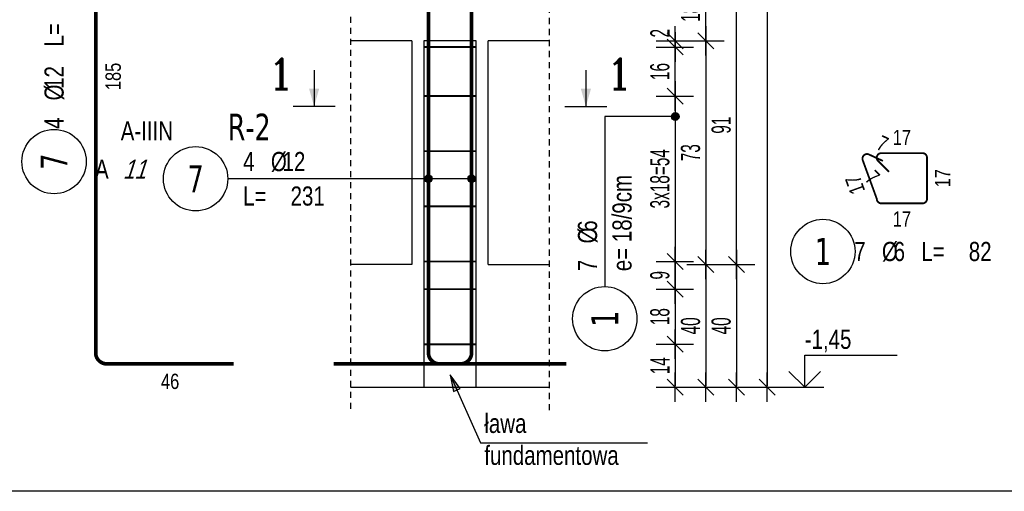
# Model space of a CAD drawing. Header units: millimetres. Extents: x 11988 to 14650, y -1596 to 604.
# Tile 4 of 38: x 12320 to 12641, y -982 to -828. Entities that reach past the tile are written whole.
import ezdxf
from ezdxf.enums import TextEntityAlignment as Align

# ---------------------------------------------------------------- set-up
doc = ezdxf.new("R2010")
doc.units = ezdxf.units.MM
doc.header["$LTSCALE"] = 10
doc.linetypes.add('MP', pattern=[0.36, 0.2, -0.16])
for name, color, linetype in [('BA_txg', 3, 'Continuous'), ('BA_wic', 1, 'Continuous'), ('BA_wis', 2, 'Continuous'), ('BA_wym', 1, 'Continuous'), ('BZ_kot', 7, 'Continuous'), ('BZ_odn', 1, 'Continuous'), ('BZ_opi1', 7, 'Continuous'), ('BZ_opi2', 4, 'Continuous'), ('BZ_opi3', 30, 'Continuous'), ('BZ_opi4', 53, 'Continuous'), ('BZ_P_roz', 11, 'Continuous'), ('BZ_P_wid', 3, 'Continuous'), ('BZ_P_wyc', 134, 'Continuous'), ('BZ_txs', 2, 'Continuous'), ('BZ_wym', 1, 'Continuous')]:
    doc.layers.add(name, color=color, linetype=linetype)
for name, color, linetype, plot in [('BZ_obroz', 137, 'Continuous', False), ('BZ_obw', 230, 'Continuous', False), ('BZ_pom', 6, 'Continuous', False)]:
    doc.layers.add(name, color=color, linetype=linetype, plot=plot)
doc.styles.add('BIKTBG', font='tahoma.ttf', dxfattribs={"width": 0.85})
doc.styles.add('BIKTC', font='bikromsw.shx', dxfattribs={"width": 0.85})
doc.styles.add('BIKTS', font='bikromsw.shx', dxfattribs={"width": 0.8})
doc.styles.add('BIKWYM', font='bikromsw.shx', dxfattribs={"width": 0.6})
doc.styles.add('ROMANC', font='ROMANC.SHX')
doc.dimstyles.new('BA_KR_25_cm', dxfattribs={"dimscale": 0.25, "dimtxt": 25, "dimasz": 1.666667, "dimexe": 24, "dimexo": 0, "dimgap": 0, "dimtad": 0, "dimdec": 1, "dimrnd": 0.5, "dimzin": 9, "dimdsep": 46, "dimtxsty": 'BIKWYM', "dimblk": 'WYM-KR', "dimcen": 0, "dimdle": 20, "dimclrd": 256, "dimclre": 256, "dimclrt": 2, "dimadec": 0, "dimazin": 0, "dimtfac": 0.033333, "dimtdec": 1, "dimtmove": 0, "dimatfit": 3, "dimldrblk": 'WYM-KR', "dimfxl": 25, "dimfxlon": 1, "dimtvp": 0.8, "dimtolj": 1, "dimarcsym": 0})
doc.dimstyles.new('BZ_KP_25_cm', dxfattribs={"dimscale": 0.25, "dimtxt": 25, "dimasz": 1.666667, "dimexe": 24, "dimexo": 0, "dimgap": 0, "dimtad": 0, "dimdec": 1, "dimrnd": 0.5, "dimzin": 9, "dimdsep": 46, "dimtxsty": 'BIKWYM', "dimblk": 'WYM-KR', "dimblk1": 'WYM-KP', "dimblk2": 'WYM-KP', "dimsah": 1, "dimcen": 0, "dimdle": 20, "dimclrd": 256, "dimclre": 256, "dimclrt": 7, "dimadec": 0, "dimazin": 0, "dimtfac": 0.033333, "dimtdec": 1, "dimtmove": 0, "dimatfit": 3, "dimldrblk": 'WYM-KP', "dimfxl": 1, "dimtvp": 0.8, "dimtolj": 1, "dimarcsym": 0})
doc.dimstyles.new('BZ_ST_25_cm', dxfattribs={"dimscale": 0.25, "dimtxt": 25, "dimasz": 1.666667, "dimexe": 24, "dimexo": 0, "dimgap": 0, "dimtad": 0, "dimdec": 1, "dimrnd": 0.5, "dimdsep": 46, "dimtxsty": 'BIKWYM', "dimblk": 'WYM-ST', "dimcen": 0, "dimdle": 20, "dimclrd": 256, "dimclre": 256, "dimclrt": 7, "dimadec": 0, "dimazin": 0, "dimtfac": 0.033333, "dimtdec": 1, "dimtix": 1, "dimtmove": 2, "dimatfit": 3, "dimldrblk": 'WYM-ST', "dimfxl": 1, "dimtvp": 0.8, "dimtolj": 1, "dimtzin": 0, "dimarcsym": 0})

# ---------------------------------------------------------------- blocks, each defined once
blk = doc.blocks.new('ST2')
blk.add_line((13.77, 0), (0, 0))
blk.add_solid([(6.84, -1.95), (6.84, 1.95), (0, 0)])
blk = doc.blocks.new('eprzh')
blk.add_line((-47.9, 0), (47.9, 0))
at = {"xscale": 6, "yscale": 6, "zscale": 6, "rotation": 90}
blk.add_blockref('ST2', (0, 0), dxfattribs=at)
at = {"style": 'ROMANC'}
blk.add_attdef('PRZ', text='', height=70, dxfattribs=at).set_placement((76, 39.4), align=Align.CENTER)
blk = doc.blocks.new('WYM-ST')
blk.add_hatch(color=256).paths.add_polyline_path([(-13, 2.88), (0, 0), (-13, -2.88)])
blk.add_lwpolyline([(0, 0), (-13, 2.88), (-13, -2.88), (0, 0)])
blk = doc.blocks.new('WYM-KP')
blk.add_hatch(color=256).paths.add_polyline_path([(3, 0, 1), (-3, 0, 1)])
blk.add_circle((0, 0), 3)
blk = doc.blocks.new('WYM-KR')
at = {"linetype": 'ByBlock'}
blk.add_line((11.52, 0), (-11.52, 0), dxfattribs=at)
at = {"color": 7, "linetype": 'ByBlock'}
blk.add_line((6.24, 6.24), (-6.24, -6.24), dxfattribs=at)
blk = doc.blocks.new('bik_BlkOpPret', base_point=(608.5, -87.83))
at = {"layer": 'BZ_opi1', "style": 'BIKTS', "width": 0.8}
for tag, p in [('SZTUK', (567.31, -85.33)), ('PRZEDR_FI', (581.12, -85.33)), ('PRZEKROJ', (584.93, -85.33)), ('PRZEDR_L', (567.31, -96.58)), ('DLUGOSC', (582.78, -96.58)), ('UWAGA', (567.31, -105.33))]:
    blk.add_attdef(tag, p, '', height=6.25, dxfattribs=at)
at = {"layer": 'BZ_opi2', "style": 'BIKTBG', "width": 0.8}
blk.add_attdef('NUMER', text='', height=8.75, dxfattribs=at).set_placement((551.81, -87.83), align=Align.MIDDLE_CENTER)
at = {"layer": 'BZ_pom', "width": 0.8}
for tag, p, height, style in [('POZYCJA', (562.31, -75.33), 8.75, 'BIKTBG'), ('GATUNEK', (526.97, -75.33), 6.25, 'BIKTS'), ('METODA_L', (520.17, -87.83), 6.25, 'BIKTS'), ('EURO_KOD', (529.45, -87.83), 6.25, 'BIKTS')]:
    blk.add_attdef(tag, p, '', height=height, dxfattribs=dict(at, style=style))
at = {"layer": 'BZ_wym', "width": 0.8}
for tag, p, height, style, flags in [('PRZEDR_NR', (567.31, -114.71), 8.75, 'BIKTBG', 1), ('PRZEDR_SZT', (567.31, -124.08), 6.25, 'BIKTS', 1), ('TYP_PRETA', (567.31, -133.46), 6.25, 'BIKTS', 3), ('EURO_KOD_SEGMENTY', (580.88, -142.83), 6.25, 'BIKTS', 3), ('HAK_1', (567.31, -152.21), 6.25, 'BIKTS', 3), ('HAK_2', (567.31, -161.58), 6.25, 'BIKTS', 3), ('ID', (567.31, -170.96), 6.25, 'BIKTS', 3), ('ID_C', (567.31, -180.33), 6.25, 'BIKTS', 3), ('b_atr_0', (567.31, -189.71), 6.25, 'BIKTS', 3)]:
    blk.add_attdef(tag, p, '', height=height, dxfattribs=dict(at, style=style, flags=flags))
blk = doc.blocks.new('*D91')
at = {"layer": 'BA_wym', "lineweight": -2}
for p, q in [((12527.63, -934.34), (12539.88, -934.34)), ((12533.88, -934.76), (12533.88, -947.92)), ((12527.63, -948.34), (12539.88, -948.34))]:
    blk.add_line(p, q, dxfattribs=at)
at = {"layer": 'Defpoints', "color": 0}
for p in [(12468.88, -934.34), (12492.88, -948.34), (12533.88, -948.34)]:
    blk.add_point(p, dxfattribs=at)
at = {"layer": 'BA_wym', "lineweight": -2, "xscale": 0.4166666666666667, "yscale": 0.4166666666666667, "zscale": 0.4166666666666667}
for p, rotation in [((12533.88, -934.34), 90), ((12533.88, -948.34), 270)]:
    blk.add_blockref('WYM-KR', p, dxfattribs=dict(at, rotation=rotation))
at = {"layer": 'BA_wym', "color": 2, "insert": (12528.88, -941.34), "char_height": 6.25, "attachment_point": 5, "rotation": 90, "style": 'BIKWYM'}
blk.add_mtext('\\A1;14', dxfattribs=at)
blk = doc.blocks.new('*D92')
at = {"layer": 'BA_wym', "lineweight": -2}
for p, q in [((12527.63, -853.34), (12539.88, -853.34)), ((12533.88, -853.76), (12533.88, -906.92)), ((12527.63, -907.34), (12539.88, -907.34))]:
    blk.add_line(p, q, dxfattribs=at)
at = {"layer": 'Defpoints', "color": 0}
for p in [(12468.88, -853.34), (12468.88, -907.34), (12533.88, -907.34)]:
    blk.add_point(p, dxfattribs=at)
at = {"layer": 'BA_wym', "lineweight": -2, "xscale": 0.4166666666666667, "yscale": 0.4166666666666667, "zscale": 0.4166666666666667}
for p, rotation in [((12533.88, -853.34), 90), ((12533.88, -907.34), 270)]:
    blk.add_blockref('WYM-KR', p, dxfattribs=dict(at, rotation=rotation))
at = {"layer": 'BA_wym', "color": 2, "insert": (12528.88, -880.34), "char_height": 6.25, "attachment_point": 5, "rotation": 90, "style": 'BIKWYM'}
blk.add_mtext('\\A1;3x18=54', dxfattribs=at)
blk = doc.blocks.new('*D93')
at = {"layer": 'BA_wym', "lineweight": -2}
for p, q in [((12533.88, -834.92), (12533.88, -831.17)), ((12527.63, -835.34), (12539.88, -835.34)), ((12533.88, -837.34), (12533.88, -835.34)), ((12527.63, -837.34), (12539.88, -837.34)), ((12533.88, -837.76), (12533.88, -838.17))]:
    blk.add_line(p, q, dxfattribs=at)
at = {"layer": 'Defpoints', "color": 0}
for p in [(12492.88, -835.34), (12533.88, -835.34), (12468.88, -837.34)]:
    blk.add_point(p, dxfattribs=at)
at = {"layer": 'BA_wym', "lineweight": -2, "xscale": 0.4166666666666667, "yscale": 0.4166666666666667, "zscale": 0.4166666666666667}
for p, rotation in [((12533.88, -835.34), 270), ((12533.88, -837.34), 90)]:
    blk.add_blockref('WYM-KR', p, dxfattribs=dict(at, rotation=rotation))
at = {"layer": 'BA_wym', "color": 2, "insert": (12528.88, -832.84), "char_height": 6.25, "attachment_point": 5, "rotation": 90, "style": 'BIKWYM'}
blk.add_mtext('\\A1;2', dxfattribs=at)
blk = doc.blocks.new('bik_BlkOpPretU', base_point=(1570.94, 615.52))
at = {"layer": 'BZ_opi2', "style": 'BIKTBG', "width": 0.8}
blk.add_attdef('NUMER', text='', height=8.75, dxfattribs=at).set_placement((1514.25, 615.52), align=Align.MIDDLE_CENTER)
at = {"layer": 'BZ_opi4', "style": 'BIKTS', "width": 0.8}
for tag, p in [('SZTUK', (1529.75, 618.02)), ('PRZEDR_FI', (1538.8, 618.02)), ('PRZEKROJ', (1542.61, 618.02)), ('PRZEDR_L', (1529.75, 606.77)), ('DLUGOSC', (1545.23, 606.77)), ('UWAGA', (1529.75, 598.02))]:
    blk.add_attdef(tag, p, '', height=6.25, dxfattribs=at)
at = {"layer": 'BZ_pom', "width": 0.8}
for tag, p, height, style in [('POZYCJA', (1524.75, 628.02), 8.75, 'BIKTBG'), ('GATUNEK', (1483.8, 628.02), 6.25, 'BIKTS'), ('METODA_L', (1489.99, 615.52), 6.25, 'BIKTS')]:
    blk.add_attdef(tag, p, '', height=height, dxfattribs=dict(at, style=style))
at = {"layer": 'BZ_wym', "width": 0.8}
for tag, p, height, style, flags in [('PRZEDR_NR', (1529.75, 588.65), 8.75, 'BIKTBG', 1), ('PRZEDR_SZT', (1529.75, 579.27), 6.25, 'BIKTS', 1), ('TYP_PRETA', (1529.75, 569.9), 6.25, 'BIKTS', 3), ('EURO_KOD', (1529.75, 560.52), 6.25, 'BIKTS', 3), ('EURO_KOD_SEGMENTY', (1544.75, 560.52), 6.25, 'BIKTS', 3), ('HAK_1', (1529.75, 551.15), 6.25, 'BIKTS', 3), ('HAK_2', (1529.75, 541.77), 6.25, 'BIKTS', 3), ('ID', (1529.75, 532.4), 6.25, 'BIKTS', 3), ('ID_C', (1529.75, 523.02), 6.25, 'BIKTS', 3), ('b_atr_0', (1529.75, 513.65), 6.25, 'BIKTS', 3)]:
    blk.add_attdef(tag, p, '', height=height, dxfattribs=dict(at, style=style, flags=flags))
blk = doc.blocks.new('*D114')
at = {"layer": 'BA_wym', "lineweight": -2}
for p, q in [((12537.63, -908.34), (12549.88, -908.34)), ((12543.88, -908.76), (12543.88, -947.92)), ((12537.63, -948.34), (12549.88, -948.34))]:
    blk.add_line(p, q, dxfattribs=at)
at = {"layer": 'Defpoints', "color": 0}
for p in [(12492.88, -908.34), (12492.88, -948.34), (12543.88, -948.34)]:
    blk.add_point(p, dxfattribs=at)
at = {"layer": 'BA_wym', "lineweight": -2, "xscale": 0.4166666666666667, "yscale": 0.4166666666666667, "zscale": 0.4166666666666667}
for p, rotation in [((12543.88, -908.34), 90), ((12543.88, -948.34), 270)]:
    blk.add_blockref('WYM-KR', p, dxfattribs=dict(at, rotation=rotation))
at = {"layer": 'BA_wym', "color": 2, "insert": (12538.88, -928.34), "char_height": 6.25, "attachment_point": 5, "rotation": 90, "style": 'BIKWYM'}
blk.add_mtext('\\A1;40', dxfattribs=at)
blk = doc.blocks.new('*D115')
at = {"layer": 'BA_wym', "lineweight": -2}
for p, q in [((12537.63, -835.34), (12549.88, -835.34)), ((12543.88, -835.76), (12543.88, -907.92)), ((12537.63, -908.34), (12549.88, -908.34))]:
    blk.add_line(p, q, dxfattribs=at)
at = {"layer": 'Defpoints', "color": 0}
for p in [(12492.88, -835.34), (12492.88, -908.34), (12543.88, -908.34)]:
    blk.add_point(p, dxfattribs=at)
at = {"layer": 'BA_wym', "lineweight": -2, "xscale": 0.4166666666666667, "yscale": 0.4166666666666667, "zscale": 0.4166666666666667}
for p, rotation in [((12543.88, -835.34), 90), ((12543.88, -908.34), 270)]:
    blk.add_blockref('WYM-KR', p, dxfattribs=dict(at, rotation=rotation))
at = {"layer": 'BA_wym', "color": 2, "insert": (12538.88, -871.84), "char_height": 6.25, "attachment_point": 5, "rotation": 90, "style": 'BIKWYM'}
blk.add_mtext('\\A1;73', dxfattribs=at)
blk = doc.blocks.new('*D116')
at = {"layer": 'BA_wym', "lineweight": -2}
for p, q in [((12537.63, -817.34), (12549.88, -817.34)), ((12543.88, -834.92), (12543.88, -817.76)), ((12537.63, -835.34), (12549.88, -835.34))]:
    blk.add_line(p, q, dxfattribs=at)
at = {"layer": 'Defpoints', "color": 0}
for p in [(12492.88, -817.34), (12543.88, -817.34), (12492.88, -835.34)]:
    blk.add_point(p, dxfattribs=at)
at = {"layer": 'BA_wym', "lineweight": -2, "xscale": 0.4166666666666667, "yscale": 0.4166666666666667, "zscale": 0.4166666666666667}
for p, rotation in [((12543.88, -817.34), 90), ((12543.88, -835.34), 270)]:
    blk.add_blockref('WYM-KR', p, dxfattribs=dict(at, rotation=rotation))
at = {"layer": 'BA_wym', "color": 2, "insert": (12538.88, -826.34), "char_height": 6.25, "attachment_point": 5, "rotation": 90, "style": 'BIKWYM'}
blk.add_mtext('\\A1;18', dxfattribs=at)
blk = doc.blocks.new('*D129')
at = {"layer": 'BA_wym', "lineweight": -2}
for p, q in [((12547.63, -908.34), (12559.88, -908.34)), ((12553.88, -908.76), (12553.88, -947.92)), ((12547.63, -948.34), (12559.88, -948.34))]:
    blk.add_line(p, q, dxfattribs=at)
at = {"layer": 'Defpoints', "color": 0}
for p in [(12492.88, -908.34), (12492.88, -948.34), (12553.88, -948.34)]:
    blk.add_point(p, dxfattribs=at)
at = {"layer": 'BA_wym', "lineweight": -2, "xscale": 0.4166666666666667, "yscale": 0.4166666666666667, "zscale": 0.4166666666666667}
for p, rotation in [((12553.88, -908.34), 90), ((12553.88, -948.34), 270)]:
    blk.add_blockref('WYM-KR', p, dxfattribs=dict(at, rotation=rotation))
at = {"layer": 'BA_wym', "color": 2, "insert": (12548.88, -928.34), "char_height": 6.25, "attachment_point": 5, "rotation": 90, "style": 'BIKWYM'}
blk.add_mtext('\\A1;40', dxfattribs=at)
blk = doc.blocks.new('*D130')
at = {"layer": 'BA_wym', "lineweight": -2}
for p, q in [((12547.63, -817.34), (12559.88, -817.34)), ((12553.88, -907.92), (12553.88, -817.76)), ((12547.63, -908.34), (12559.88, -908.34))]:
    blk.add_line(p, q, dxfattribs=at)
at = {"layer": 'Defpoints', "color": 0}
for p in [(12492.88, -817.34), (12553.88, -817.34), (12492.88, -908.34)]:
    blk.add_point(p, dxfattribs=at)
at = {"layer": 'BA_wym', "lineweight": -2, "xscale": 0.4166666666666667, "yscale": 0.4166666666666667, "zscale": 0.4166666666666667}
for p, rotation in [((12553.88, -817.34), 90), ((12553.88, -908.34), 270)]:
    blk.add_blockref('WYM-KR', p, dxfattribs=dict(at, rotation=rotation))
at = {"layer": 'BA_wym', "color": 2, "insert": (12548.88, -862.84), "char_height": 6.25, "attachment_point": 5, "rotation": 90, "style": 'BIKWYM'}
blk.add_mtext('\\A1;91', dxfattribs=at)
blk = doc.blocks.new('*D135')
at = {"layer": 'BA_wym', "lineweight": -2}
for p, q in [((12557.63, 338.66), (12569.88, 338.66)), ((12563.88, 338.24), (12563.88, -947.92)), ((12557.63, -948.34), (12569.88, -948.34))]:
    blk.add_line(p, q, dxfattribs=at)
at = {"layer": 'Defpoints', "color": 0}
for p in [(12492.88, 338.66), (12492.88, -948.34), (12563.88, -948.34)]:
    blk.add_point(p, dxfattribs=at)
at = {"layer": 'BA_wym', "lineweight": -2, "xscale": 0.4166666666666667, "yscale": 0.4166666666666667, "zscale": 0.4166666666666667}
for p, rotation in [((12563.88, 338.66), 90), ((12563.88, -948.34), 270)]:
    blk.add_blockref('WYM-KR', p, dxfattribs=dict(at, rotation=rotation))
at = {"layer": 'BA_wym', "color": 2, "insert": (12558.88, -304.84), "char_height": 6.25, "attachment_point": 5, "rotation": 90, "style": 'BIKWYM'}
blk.add_mtext('\\A1;1287', dxfattribs=at)
blk = doc.blocks.new('*U29')
for p, q in [((0, 4.17), (12.08, 4.17)), ((0, 0), (0, 4.17))]:
    blk.add_line(p, q)
at = {"color": 1}
blk.add_line((-2.5, 0), (2.5, 0), dxfattribs=at)
blk.add_lwpolyline([(-2.06, 2.06), (0, 0), (2.06, 2.06)])
at = {"style": 'BIKTS', "width": 0.8}
blk.add_attdef('POZIOM', text='', height=2.5, dxfattribs=at).set_placement((0, 6.25), align=Align.MIDDLE_LEFT)
blk = doc.blocks.new('bik_BlkOpPretW', base_point=(917.65, 307.46))
at = {"layer": 'BZ_opi2', "style": 'BIKTBG', "width": 0.8}
blk.add_attdef('NUMER', text='', height=8.75, dxfattribs=at).set_placement((933.15, 307.46), align=Align.MIDDLE_CENTER)
at = {"layer": 'BZ_opi4', "style": 'BIKTS', "width": 0.8}
for tag, p in [('SZTUK', (943.38, 304.33)), ('PRZEDR_FI', (952.43, 304.33)), ('PRZEKROJ', (956.24, 304.33)), ('PRZEDR_L', (970.04, 304.33)), ('DLUGOSC', (985.52, 304.33))]:
    blk.add_attdef(tag, p, '', height=6.25, dxfattribs=at)
at = {"layer": 'BZ_pom', "width": 0.8}
for tag, p, height, style, flags in [('POZYCJA', (943.38, 294.96), 8.75, 'BIKTBG', 3), ('GATUNEK', (943.38, 285.58), 6.25, 'BIKTS', 1), ('METODA_L', (943.38, 266.83), 6.25, 'BIKTS', 3)]:
    blk.add_attdef(tag, p, '', height=height, dxfattribs=dict(at, style=style, flags=flags))
at = {"layer": 'BZ_wym', "width": 0.8}
for tag, p, height, style, flags in [('UWAGA', (943.38, 276.21), 6.25, 'BIKTS', 1), ('TYP_PRETA', (943.38, 257.46), 6.25, 'BIKTS', 3), ('PRZEDR_NR', (943.38, 248.08), 8.75, 'BIKTBG', 1), ('PRZEDR_SZT', (943.38, 238.71), 6.25, 'BIKTS', 1), ('EURO_KOD', (943.38, 229.33), 6.25, 'BIKTS', 3), ('EURO_KOD_SEGMENTY', (956.95, 229.33), 6.25, 'BIKTS', 3), ('HAK_1', (943.38, 219.96), 6.25, 'BIKTS', 3), ('HAK_2', (943.38, 210.58), 6.25, 'BIKTS', 3), ('ID', (943.38, 201.21), 6.25, 'BIKTS', 3), ('ID_C', (943.38, 191.83), 6.25, 'BIKTS', 3), ('b_atr_0', (943.38, 182.46), 6.25, 'BIKTS', 3)]:
    blk.add_attdef(tag, p, '', height=height, dxfattribs=dict(at, style=style, flags=flags))
blk = doc.blocks.new('*D139')
at = {"layer": 'BA_wym', "lineweight": -2}
for p, q in [((12527.63, -837.34), (12539.88, -837.34)), ((12533.88, -852.92), (12533.88, -837.76)), ((12527.63, -853.34), (12539.88, -853.34))]:
    blk.add_line(p, q, dxfattribs=at)
at = {"layer": 'Defpoints', "color": 0}
for p in [(12468.88, -837.34), (12533.88, -837.34), (12468.88, -853.34)]:
    blk.add_point(p, dxfattribs=at)
at = {"layer": 'BA_wym', "lineweight": -2, "xscale": 0.4166666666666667, "yscale": 0.4166666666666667, "zscale": 0.4166666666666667}
for p, rotation in [((12533.88, -837.34), 90), ((12533.88, -853.34), 270)]:
    blk.add_blockref('WYM-KR', p, dxfattribs=dict(at, rotation=rotation))
at = {"layer": 'BA_wym', "color": 2, "insert": (12528.88, -845.34), "char_height": 6.25, "attachment_point": 5, "rotation": 90, "style": 'BIKWYM'}
blk.add_mtext('\\A1;16', dxfattribs=at)
blk = doc.blocks.new('*D140')
at = {"layer": 'BA_wym', "lineweight": -2}
for p, q in [((12527.63, -916.34), (12539.88, -916.34)), ((12533.88, -916.76), (12533.88, -933.92)), ((12527.63, -934.34), (12539.88, -934.34))]:
    blk.add_line(p, q, dxfattribs=at)
at = {"layer": 'Defpoints', "color": 0}
for p in [(12468.88, -916.34), (12468.88, -934.34), (12533.88, -934.34)]:
    blk.add_point(p, dxfattribs=at)
at = {"layer": 'BA_wym', "lineweight": -2, "xscale": 0.4166666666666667, "yscale": 0.4166666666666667, "zscale": 0.4166666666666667}
for p, rotation in [((12533.88, -916.34), 90), ((12533.88, -934.34), 270)]:
    blk.add_blockref('WYM-KR', p, dxfattribs=dict(at, rotation=rotation))
at = {"layer": 'BA_wym', "color": 2, "insert": (12528.88, -925.34), "char_height": 6.25, "attachment_point": 5, "rotation": 90, "style": 'BIKWYM'}
blk.add_mtext('\\A1;18', dxfattribs=at)
blk = doc.blocks.new('*D141')
at = {"layer": 'BA_wym', "lineweight": -2}
for p, q in [((12527.63, -907.34), (12539.88, -907.34)), ((12533.88, -907.76), (12533.88, -915.92)), ((12527.63, -916.34), (12539.88, -916.34))]:
    blk.add_line(p, q, dxfattribs=at)
at = {"layer": 'Defpoints', "color": 0}
for p in [(12468.88, -907.34), (12468.88, -916.34), (12533.88, -916.34)]:
    blk.add_point(p, dxfattribs=at)
at = {"layer": 'BA_wym', "lineweight": -2, "xscale": 0.4166666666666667, "yscale": 0.4166666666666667, "zscale": 0.4166666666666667}
for p, rotation in [((12533.88, -907.34), 90), ((12533.88, -916.34), 270)]:
    blk.add_blockref('WYM-KR', p, dxfattribs=dict(at, rotation=rotation))
at = {"layer": 'BA_wym', "color": 2, "insert": (12528.88, -911.84), "char_height": 6.25, "attachment_point": 5, "rotation": 90, "style": 'BIKWYM'}
blk.add_mtext('\\A1;9', dxfattribs=at)

msp = doc.modelspace()

# ---------------------------------------------------------------- linework, layer by layer
at = {"layer": 'BA_wic', "linetype": 'MP'}
for points in [[(12427.88, 346.16), (12427.88, -955.84)], [(12492.88, -955.84), (12492.88, 346.16)]]:
    msp.add_lwpolyline(points, dxfattribs=at)
at = {"layer": 'BA_wis'}
for points in [[(12447.88, -835.34), (12427.88, -835.34)], [(12447.88, -835.34), (12447.88, -908.34)], [(12472.88, -908.34), (12472.88, -835.34)], [(12492.88, -835.34), (12472.88, -835.34)], [(12447.88, -908.34), (12427.88, -908.34)], [(12472.88, -908.34), (12492.88, -908.34)], [(12427.88, -948.34), (12492.88, -948.34)]]:
    msp.add_lwpolyline(points, dxfattribs=at)
at = {"layer": 'BZ_obroz'}
msp.add_lwpolyline([(12451.88, -948.34), (12468.88, -948.34), (12468.88, -835.34), (12451.88, -835.34)], close=True, dxfattribs=at)
at = {"layer": 'BZ_obw'}
msp.add_lwpolyline([(11988.13, 603.77), (13989.08, 603.77), (13989.08, -982.33), (11988.13, -982.33)], close=True, dxfattribs=at)
at = {"layer": 'BZ_odn', "color": 252}
for centre in [(12331.17, -874.74), (12582.05, -904.07), (12510.88, -926)]:
    msp.add_circle(centre, 10.5, dxfattribs=at)
at = {"layer": 'BZ_odn'}
msp.add_circle((12377.38, -880.34), 10.5, dxfattribs=at)
at = {"layer": 'BZ_P_roz', "const_width": 0.6}
for points in [[(12451.88, -837.34), (12468.88, -837.34)], [(12451.88, -853.34), (12468.88, -853.34)], [(12451.88, -871.34), (12468.88, -871.34)], [(12451.88, -889.34), (12468.88, -889.34)], [(12451.88, -907.34), (12468.88, -907.34)], [(12451.88, -916.34), (12468.88, -916.34)], [(12451.88, -934.34), (12468.88, -934.34)]]:
    msp.add_lwpolyline(points, dxfattribs=at)
at = {"layer": 'BZ_P_wid', "const_width": 1.2}
for points in [[(12467.42, -756.74), (12467.42, -937.14, -0.414214), (12463.82, -940.74), (12422.42, -940.74)], [(12453.35, -756.74), (12453.35, -937.14, 0.414214), (12456.95, -940.74), (12498.35, -940.74)]]:
    msp.add_lwpolyline(points, format="xyb", dxfattribs=at)
at = {"layer": 'BZ_P_wyc', "linetype": 'Continuous'}
for points, const_width in [([(12344.76, -756.74), (12344.76, -937.14, 0.414214), (12348.36, -940.74), (12389.76, -940.74)], 1.2), ([(12601.63, -874.52), (12597.1, -872.41, 0.668179), (12595.06, -874.28), (12599.64, -886.87, 0.414214), (12601.14, -888.37), (12614.54, -888.37, 0.414214), (12616.04, -886.87), (12616.04, -873.47, 0.414214), (12614.54, -871.97), (12601.14, -871.97, 0.668179), (12600.08, -874.53), (12603.62, -878.07)], 0.6)]:
    msp.add_lwpolyline(points, format="xyb", dxfattribs=dict(at, const_width=const_width))

# ---------------------------------------------------------------- block references
ref = msp.add_blockref('bik_BlkOpPretW', (12331.17, -890.24), dxfattribs=dict(rotation=90))
ref.add_attrib('NUMER', '7', dxfattribs={"layer": 'BZ_opi2', "height": 8.75, "rotation": 90, "style": 'BIKTBG', "width": 0.8}).set_placement((12331.17, -874.74), align=Align.MIDDLE_CENTER)
ref.add_attrib('SZTUK', '4', (12334.3, -864.08), dxfattribs={"layer": 'BZ_opi4', "height": 6.25, "rotation": 90, "style": 'BIKTS', "width": 0.8})
ref.add_attrib('PRZEKROJ', '12', (12334.3, -850.99), dxfattribs={"layer": 'BZ_opi4', "height": 6.25, "rotation": 90, "style": 'BIKTS', "width": 0.8})
ref.add_attrib('DLUGOSC', '231', (12334.3, -821.7), dxfattribs={"layer": 'BZ_opi4', "height": 6.25, "rotation": 90, "style": 'BIKTS', "width": 0.8})
ref.add_attrib('PRZEDR_FI', '%%c', (12334.3, -854.79), dxfattribs={"layer": 'BZ_opi4', "height": 6.25, "rotation": 90, "style": 'BIKTS', "width": 0.8})
ref.add_attrib('PRZEDR_L', 'L=', (12334.3, -837.18), dxfattribs={"layer": 'BZ_opi4', "height": 6.25, "rotation": 90, "style": 'BIKTS', "width": 0.8})
ref = msp.add_blockref('bik_BlkOpPret', (12431.69, -880.34))
ref.add_attrib('NUMER', '7', dxfattribs={"layer": 'BZ_opi2', "height": 8.75, "style": 'BIKTBG', "width": 0.8}).set_placement((12377.38, -880.34), align=Align.MIDDLE_CENTER)
ref.add_attrib('POZYCJA', 'R-2', (12387.88, -867.84), dxfattribs={"layer": 'BZ_pom', "height": 8.75, "style": 'BIKTBG', "width": 0.8})
ref.add_attrib('SZTUK', '4', (12392.88, -877.84), dxfattribs={"layer": 'BZ_opi1', "height": 6.25, "style": 'BIKTS', "width": 0.8})
ref.add_attrib('GATUNEK', 'A-IIIN', (12352.93, -867.84), dxfattribs={"layer": 'BZ_pom', "height": 6.25, "style": 'BIKTS', "width": 0.8})
ref.add_attrib('PRZEKROJ', '12', (12405.74, -877.84), dxfattribs={"layer": 'BZ_opi1', "height": 6.25, "style": 'BIKTS', "width": 0.8})
ref.add_attrib('DLUGOSC', '231', (12408.36, -889.09), dxfattribs={"layer": 'BZ_opi1', "height": 6.25, "style": 'BIKTS', "width": 0.8})
ref.add_attrib('METODA_L', 'A', (12344.55, -880.34), dxfattribs={"layer": 'BZ_pom', "height": 6.25, "style": 'BIKTS', "width": 0.8})
ref.add_attrib('PRZEDR_FI', '%%c', (12401.93, -877.84), dxfattribs={"layer": 'BZ_opi1', "height": 6.25, "style": 'BIKTS', "width": 0.8})
ref.add_attrib('PRZEDR_L', 'L=', (12392.88, -889.09), dxfattribs={"layer": 'BZ_opi1', "height": 6.25, "style": 'BIKTS', "width": 0.8})
ref.add_attrib('EURO_KOD', '11', (12353.6, -880.34), dxfattribs={"layer": 'BZ_pom', "height": 6.25, "style": 'BIKTS', "oblique": 18, "width": 0.8})
ref = msp.add_blockref('bik_BlkOpPretU', (12510.88, -860.02), dxfattribs=dict(rotation=90))
ref.add_attrib('NUMER', '1', dxfattribs={"layer": 'BZ_opi2', "height": 8.75, "rotation": 90, "style": 'BIKTBG', "width": 0.8}).set_placement((12510.88, -926), align=Align.MIDDLE_CENTER)
ref.add_attrib('SZTUK', '7', (12508.38, -910.5), dxfattribs={"layer": 'BZ_opi4', "height": 6.25, "rotation": 90, "style": 'BIKTS', "width": 0.8})
ref.add_attrib('PRZEKROJ', '6', (12508.38, -897.64), dxfattribs={"layer": 'BZ_opi4', "height": 6.25, "rotation": 90, "style": 'BIKTS', "width": 0.8})
ref.add_attrib('UWAGA', 'e= 18/9cm', (12519.63, -910.5), dxfattribs={"layer": 'BZ_opi4', "height": 6.25, "rotation": 90, "style": 'BIKTS', "width": 0.8})
ref.add_attrib('PRZEDR_FI', '%%c', (12508.38, -901.45), dxfattribs={"layer": 'BZ_opi4', "height": 6.25, "rotation": 90, "style": 'BIKTS', "width": 0.8})
ref = msp.add_blockref('bik_BlkOpPretW', (12566.55, -904.07))
ref.add_attrib('NUMER', '1', dxfattribs={"layer": 'BZ_opi2', "height": 8.75, "style": 'BIKTBG', "width": 0.8}).set_placement((12582.05, -904.07), align=Align.MIDDLE_CENTER)
ref.add_attrib('SZTUK', '7', (12592.28, -907.19), dxfattribs={"layer": 'BZ_opi4', "height": 6.25, "style": 'BIKTS', "width": 0.8})
ref.add_attrib('PRZEKROJ', '6', (12605.14, -907.19), dxfattribs={"layer": 'BZ_opi4', "height": 6.25, "style": 'BIKTS', "width": 0.8})
ref.add_attrib('DLUGOSC', '82', (12629.66, -907.19), dxfattribs={"layer": 'BZ_opi4', "height": 6.25, "style": 'BIKTS', "width": 0.8})
ref.add_attrib('PRZEDR_FI', '%%c', (12601.33, -907.19), dxfattribs={"layer": 'BZ_opi4', "height": 6.25, "style": 'BIKTS', "width": 0.8})
ref.add_attrib('PRZEDR_L', 'L=', (12614.18, -907.19), dxfattribs={"layer": 'BZ_opi4', "height": 6.25, "style": 'BIKTS', "width": 0.8})
at = {"layer": 'BA_txg'}
ref = msp.add_blockref('eprzh', (12416.04, -856.75), dxfattribs=dict(at, xscale=-0.142857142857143, yscale=0.1428571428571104, zscale=0.142857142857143))
ref.add_attrib('PRZ', '1', dxfattribs={"layer": '0', "height": 10, "style": 'ROMANC'}).set_placement((12405.18, -851.12), align=Align.CENTER)
at = {"layer": 'BA_txg', "xscale": 0.142857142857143, "yscale": 0.142857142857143, "zscale": 0.142857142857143}
msp.add_blockref('eprzh', (12504.73, -856.75), dxfattribs=at).add_auto_attribs({'PRZ': '1'})
at = {"layer": 'BZ_kot', "xscale": 2.5, "yscale": 2.5, "zscale": 2.5}
msp.add_blockref('*U29', (12576.13, -948.34), dxfattribs=at).add_auto_attribs({'POZIOM': '-1,45'})

# ---------------------------------------------------------------- texts
at = {"layer": 'BZ_opi3', "style": 'BIKTC', "width": 0.8}
for s, rotation, p in [('185', 90.0002, (12350.46, -846.94)), ('7', 334.9998, (12601.52, -868.84)), ('17', 359.9998, (12607.84, -866.87)), ('17', 109.9998, (12592.56, -882.32)), ('7', 315, (12598.24, -879.91)), ('17', 90, (12621.14, -880.17))]:
    msp.add_text(s, height=5, rotation=rotation, dxfattribs=at).set_placement(p, align=Align.MIDDLE_CENTER)
for s, p in [('17', (12607.84, -893.47)), ('46', (12369.06, -946.44))]:
    msp.add_text(s, height=5, dxfattribs=at).set_placement(p, align=Align.MIDDLE_CENTER)
at = {"layer": 'BZ_txs', "insert": (12471.58, -957.04), "char_height": 6.25, "width": 113.0116, "attachment_point": 1, "style": 'BIKTS'}
msp.add_mtext('ława\\Pfundamentowa', dxfattribs=at)

# ---------------------------------------------------------------- dimensions: what is measured, and where the dimension line sits
at = {"layer": 'BA_wym'}
for base, p1, p2, override, picture, middle in [((12563.88, -948.34), (12492.88, 338.66), (12492.88, -948.34), {"dimrnd": 1, "dimblk": 'WYM-KR', "dimatfit": 1}, '*D135', (12558.88, -304.84)), ((12543.88, -817.34), (12492.88, -835.34), (12492.88, -817.34), {"dimatfit": 1}, '*D116', (12538.88, -826.34)), ((12553.88, -817.34), (12492.88, -908.34), (12492.88, -817.34), {"dimatfit": 1}, '*D130', (12548.88, -862.84)), ((12533.88, -835.34), (12468.88, -837.34), (12492.88, -835.34), {"dimatfit": 1}, '*D93', (12528.88, -832.84)), ((12543.88, -908.34), (12492.88, -835.34), (12492.88, -908.34), {"dimatfit": 1}, '*D115', (12538.88, -871.84)), ((12533.88, -837.34), (12468.88, -853.34), (12468.88, -837.34), {"dimatfit": 1}, '*D139', (12528.88, -845.34)), ((12533.88, -916.34), (12468.88, -907.34), (12468.88, -916.34), {"dimatfit": 1}, '*D141', (12528.88, -911.84)), ((12543.88, -948.34), (12492.88, -908.34), (12492.88, -948.34), {"dimatfit": 1}, '*D114', (12538.88, -928.34)), ((12553.88, -948.34), (12492.88, -908.34), (12492.88, -948.34), {"dimatfit": 1}, '*D129', (12548.88, -928.34)), ((12533.88, -934.34), (12468.88, -916.34), (12468.88, -934.34), {"dimatfit": 1}, '*D140', (12528.88, -925.34)), ((12533.88, -948.34), (12468.88, -934.34), (12492.88, -948.34), {"dimatfit": 1}, '*D91', (12528.88, -941.34))]:
    dim = msp.add_linear_dim(base=base, p1=p1, p2=p2, angle=90, dimstyle='BA_KR_25_cm', override=override, dxfattribs=at)
    dim.commit()
    dim.dimension.update_dxf_attribs({"geometry": picture, "text_midpoint": middle})
dim = msp.add_linear_dim(base=(12533.88, -907.34), p1=(12468.88, -853.34), p2=(12468.88, -907.34), angle=90, text='3x18=<>', dimstyle='BA_KR_25_cm', override={"dimtxsty": 'BIKWYM', "dimatfit": 1}, dxfattribs=at)
dim.commit()
dim.dimension.update_dxf_attribs({"geometry": '*D92', "text_midpoint": (12528.88, -880.34)})

# ---------------------------------------------------------------- leaders
at = {"layer": 'BZ_odn', "color": 252}
msp.add_leader([(12533.88, -860.02), (12510.88, -860.02), (12510.88, -915.5)], dimstyle='BZ_KP_25_cm', override={"dimclrd": 252}, dxfattribs=at)
at = {"layer": 'BZ_odn'}
for points, dimstyle in [([(12453.35, -880.34), (12427.88, -880.34), (12387.88, -880.34)], 'BZ_KP_25_cm'), ([(12467.42, -880.34), (12427.88, -880.34), (12387.88, -880.34)], 'BZ_KP_25_cm'), ([(12460.38, -944.34), (12470.37, -966.53), (12524.8, -966.53)], 'BZ_ST_25_cm')]:
    msp.add_leader(points, dimstyle=dimstyle, dxfattribs=at)

doc.saveas('drawing.dxf')
